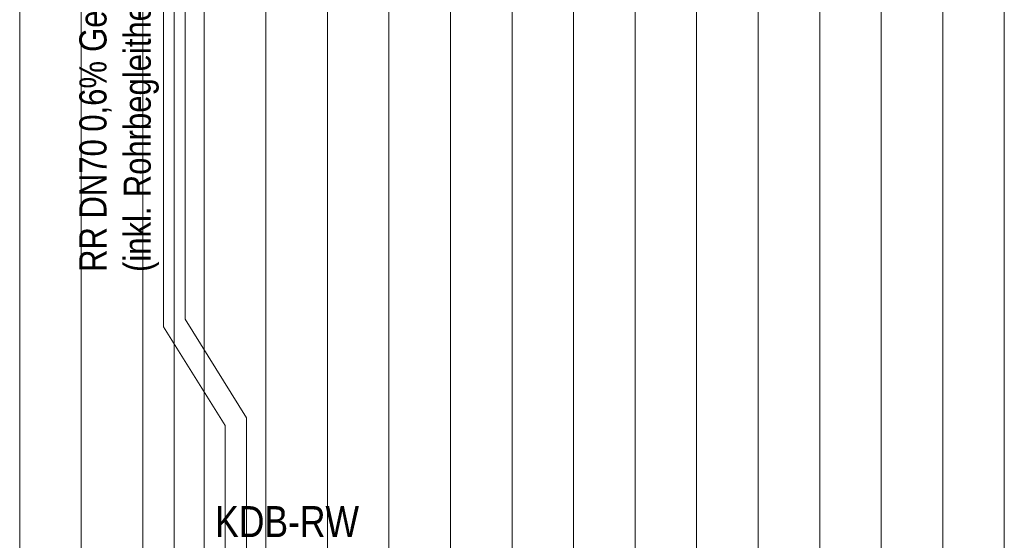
# Model space of a CAD drawing. Extents: x -620 to 300, y 62 to 1107.
# Tile 31 of 109: x -136 to -72, y 312 to 345. Entities that reach past the tile are written whole.
import ezdxf
from ezdxf.lldxf.tags import DXFTag

# ---------------------------------------------------------------- set-up
doc = ezdxf.new("R2010")
doc.units = 0
doc.layers.get('0').update_dxf_attribs({"lineweight": 35})
for name, color, linetype, lineweight, true_color in [('30 -35 Decken- 11 Bodendurchbruch', 7, 'Continuous', 15, 0x599559), ('40 -41 Abwasser_Wasser_Gas- 1 Abwasser + sanitäre Anlagen', 7, 'Continuous', 9, 0xff6633), ('70 -72 Beschriftung- 1 Beschriftung allgemein', 7, 'Continuous', 9, 0xff6633)]:
    doc.layers.add(name, color=color, linetype=linetype, lineweight=lineweight, true_color=true_color)
doc.layers.add('60- 61 allgemeine Ausstattung- 4 Terrassen', color=7, linetype='Continuous', lineweight=9)
doc.layers.add('70 -71 Achsen- 1 Gebäudeachsen', color=7, linetype='STRICHPUNKT2-A06G9G5P8I', lineweight=18)
doc.styles.get("Standard").update_dxf_attribs({"font": 'ARIALN.TTF'})
tags = doc.linetypes.add('grob-A06G9G5Q8I', pattern=[14, 3, -8, 3]).pattern_tags.tags
tags[8:9] = [DXFTag(74, 4), DXFTag(75, 0), DXFTag(340, '0'), DXFTag(46, 0.0), DXFTag(50, 0.0), DXFTag(44, 0.0), DXFTag(45, 0.0)]
tags[6:7] = [DXFTag(74, 4), DXFTag(75, 0), DXFTag(340, '0'), DXFTag(46, 0.0), DXFTag(50, 0.0), DXFTag(44, 0.0), DXFTag(45, 0.0)]
tags[4:5] = [DXFTag(74, 4), DXFTag(75, 0), DXFTag(340, '0'), DXFTag(46, 0.0), DXFTag(50, 0.0), DXFTag(44, 0.0), DXFTag(45, 0.0)]
tags = doc.linetypes.add('STRICHPUNKT2-A06G9G5P8I', pattern=[12.7, 6.35, -3.175, 0, -3.175]).pattern_tags.tags
tags[10:11] = [DXFTag(74, 4), DXFTag(75, 0), DXFTag(340, '0'), DXFTag(46, 0.0), DXFTag(50, 0.0), DXFTag(44, 0.0), DXFTag(45, 0.0)]
tags[8:9] = [DXFTag(74, 4), DXFTag(75, 0), DXFTag(340, '0'), DXFTag(46, 0.0), DXFTag(50, 0.0), DXFTag(44, 0.0), DXFTag(45, 0.0)]
tags[6:7] = [DXFTag(74, 4), DXFTag(75, 0), DXFTag(340, '0'), DXFTag(46, 0.0), DXFTag(50, 0.0), DXFTag(44, 0.0), DXFTag(45, 0.0)]
tags[4:5] = [DXFTag(74, 4), DXFTag(75, 0), DXFTag(340, '0'), DXFTag(46, 0.0), DXFTag(50, 0.0), DXFTag(44, 0.0), DXFTag(45, 0.0)]

# ---------------------------------------------------------------- blocks, each defined once
blk = doc.blocks.new('Referenz-A06G9G5R8I')
at = {"layer": '40 -41 Abwasser_Wasser_Gas- 1 Abwasser + sanitäre Anlagen', "color": 0, "linetype": 'grob-A06G9G5Q8I', "ltscale": 0.13}
for p, q in [((-126.178, 325.527), (-126.178, 365.771)), ((-124.778, 365.771), (-124.778, 326.015)), ((-124.778, 326.015), (-120.778, 319.595)), ((-122.178, 319.107), (-126.178, 325.527)), ((-120.778, 319.595), (-120.778, 205.331)), ((-122.178, 205.331), (-122.178, 319.107))]:
    blk.add_line(p, q, dxfattribs=at)
at = {"layer": '60- 61 allgemeine Ausstattung- 4 Terrassen', "color": 0}
for p, q in [((-135.528, 257.931), (-135.528, 363.991)), ((-131.528, 257.931), (-131.528, 363.991)), ((-127.528, 257.931), (-127.528, 363.991)), ((-123.528, 257.931), (-123.528, 363.991)), ((-119.528, 257.931), (-119.528, 363.991)), ((-115.528, 257.931), (-115.528, 363.991)), ((-111.528, 257.931), (-111.528, 363.991)), ((-107.528, 257.931), (-107.528, 363.991)), ((-103.528, 257.931), (-103.528, 363.991)), ((-99.528, 257.931), (-99.528, 363.991)), ((-95.528, 257.931), (-95.528, 363.991)), ((-91.528, 257.931), (-91.528, 363.991)), ((-87.528, 257.931), (-87.528, 363.991)), ((-83.528, 257.931), (-83.528, 363.991)), ((-79.528, 257.931), (-79.528, 363.991)), ((-75.528, 257.931), (-75.528, 363.991)), ((-71.528, 257.931), (-71.528, 363.991))]:
    blk.add_line(p, q, dxfattribs=at)
at = {"layer": '70 -71 Achsen- 1 Gebäudeachsen', "color": 0, "linetype": 'STRICHPUNKT2-A06G9G5P8I', "ltscale": 0.18}
blk.add_line((-125.478, 1075.871), (-125.478, 76.431), dxfattribs=at)
at = {"layer": '30 -35 Decken- 11 Bodendurchbruch', "color": 0, "linetype": 'Continuous', "ltscale": 0.15, "insert": (-122.824, 313.854), "char_height": 2.01377, "attachment_point": 1}
blk.add_mtext('{\\fArial Narrow;KDB-RW}', dxfattribs=at)
at = {"layer": '70 -72 Beschriftung- 1 Beschriftung allgemein', "color": 0, "linetype": 'Continuous', "ltscale": 0.13, "char_height": 1.76205, "attachment_point": 1, "rotation": 90}
for s, insert in [('{\\fArial Narrow;Rohrbegleitheizung)}', (-128.771, 333.947)), ('{\\fArial Narrow;Gefälle}', (-131.647, 343.399)), ('{\\fArial Narrow;0,6%}', (-131.647, 338.209)), ('{\\fArial Narrow;DN70}', (-131.647, 332.564)), ('{\\fArial Narrow;(inkl.}', (-128.771, 329.089)), ('{\\fArial Narrow;RR}', (-131.647, 329.089))]:
    blk.add_mtext(s, dxfattribs=dict(at, insert=insert))

msp = doc.modelspace()

# ---------------------------------------------------------------- block references
at = {"color": 8, "lineweight": 25, "ltscale": 0.25, "true_color": 0x808080}
msp.add_blockref('Referenz-A06G9G5R8I', (0, 0), dxfattribs=at)

doc.saveas('drawing.dxf')
